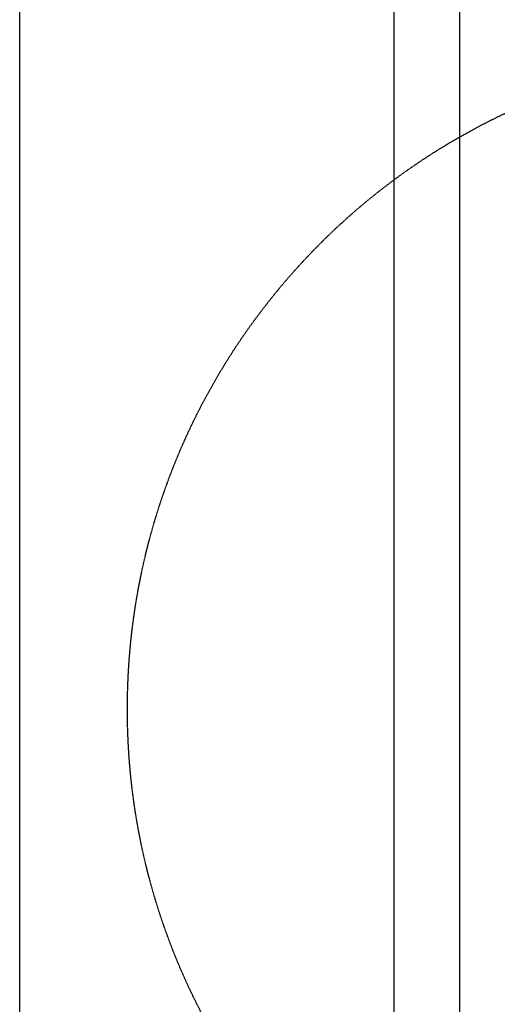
# Model space of a CAD drawing. Header units: inches. Extents: x -4968858 to -265257, y -220693 to 1871410.
# Tile 182 of 256: x -1893433 to -1893171, y 1196836 to 1197377. Entities that reach past the tile are written whole.
import ezdxf

# ---------------------------------------------------------------- set-up
doc = ezdxf.new("R2010")
doc.units = ezdxf.units.IN
doc.header["$MEASUREMENT"] = 0
for name, pattern in [('CENTER', [2, 1.25, -0.25, 0.25, -0.25]), ('CONTINOUS', [0]), ('HIDDEN', [0.375, 0.25, -0.125])]:
    doc.linetypes.add(name, pattern=pattern)
doc.layers.add('GRID', color=8, linetype='Continuous')
doc.layers.add('IPB', color=6, linetype='Continuous')

# ---------------------------------------------------------------- blocks, each defined once
blk = doc.blocks.new('UTCOMBINE')
at = {"color": 6}
for p, q in [((-708873.81, 44536.22, 0), (-708873.81, 42926.93, 0)), ((-708837.81, 44457.31, 0), (-708837.81, 44029.91, 0)), ((-708632.19, 44372.55, 0), (-708632.19, 42972.56, 0)), ((-708837.81, 44029.91, 0), (-708837.81, 42927.56, 0))]:
    blk.add_line(p, q, dxfattribs=at)
at = {"color": 6, "linetype": 'CENTER'}
blk.add_line((-708873.81, 44373.62, 0), (-708873.81, 42844.98, 0), dxfattribs=at)
at = {"layer": 'IPB', "linetype": 'HIDDEN'}
blk.add_circle((-709052.63, 43961.39, 0), 361.31, dxfattribs=at)
blk = doc.blocks.new('TFMR YARD')
at = {"layer": 'GRID', "color": 1, "rotation": 180}
blk.add_blockref('UTCOMBINE', (-795623.35, 296115.83, 0), dxfattribs=at)

msp = doc.modelspace()

# ---------------------------------------------------------------- block references
at = {"color": 1, "linetype": 'CONTINOUS', "lineweight": 15}
msp.add_blockref('TFMR YARD', (-1806442.03, 944843.99), dxfattribs=at)

doc.saveas('drawing.dxf')
